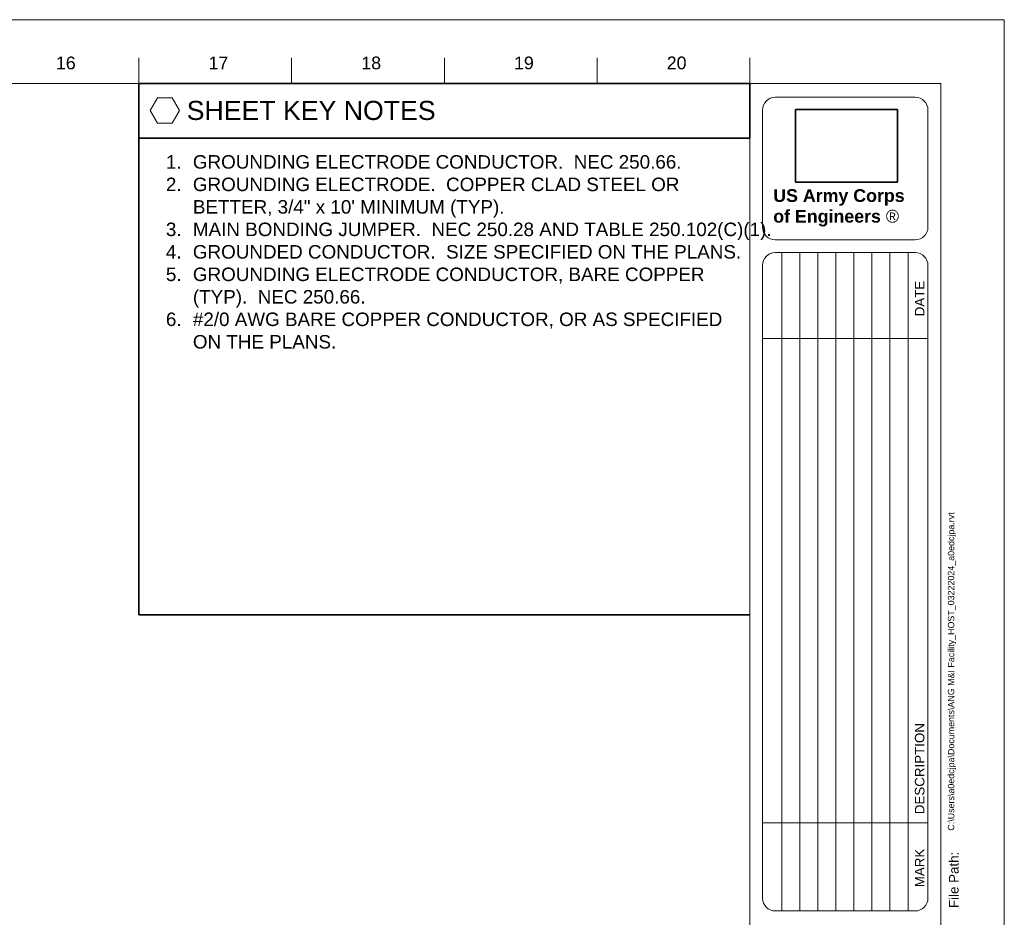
# Paper-space layout 'E-301 Details' of a CAD drawing. Header units: inches. Extents: x 0 to 34, y 0 to 22.
# Tile 3 of 3: x 24.3 to 34, y 13.2 to 22. Entities that reach past the tile are written whole.
import ezdxf

# ---------------------------------------------------------------- set-up
doc = ezdxf.new("R2010")
doc.units = ezdxf.units.IN
doc.header["$MEASUREMENT"] = 0
for name, color, linetype, lineweight in [('E-ARIAL-TEXT', 7, 'Continuous', 25), ('G-ANNO-NOTE', 7, 'Continuous', 35), ('G-ANNO-REFR', 7, 'Continuous', 35), ('G-ANNO-TTLB', 7, 'Continuous', 9)]:
    doc.layers.add(name, color=color, linetype=linetype, lineweight=lineweight)
doc.styles.add('Arial', font='arial.ttf', dxfattribs={"height": 0.125})
doc.styles.add('Arial_1', font='arial.ttf', dxfattribs={"height": 8.999999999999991})
doc.styles.add('Arial_2', font='arial.ttf', dxfattribs={"height": 1.499999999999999})
doc.styles.add('Arial_B', font='arialbd.ttf', dxfattribs={"height": 0.125})
picture_1 = doc.add_image_def('image1.jpg', size_in_pixel=(504, 360))

# ---------------------------------------------------------------- blocks, each defined once
blk = doc.blocks.new('ANSI D_USACE - Border-488998-Unnamed')
at = {"layer": 'G-ANNO-TTLB'}
for p, q in [((34.0117864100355, 21.88676214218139), (0.01249999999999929, 21.88676214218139)), ((34.0117864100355, -0.1132378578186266), (34.0117864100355, 21.88676214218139)), ((25.51178669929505, 21.26176214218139), (25.51178669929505, 21.51176214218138)), ((27.01178669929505, 21.26176214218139), (27.01178669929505, 21.51176214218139)), ((28.51178669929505, 21.26176214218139), (28.51178669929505, 21.51176214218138)), ((30.01178669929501, 21.26176214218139), (30.01178669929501, 21.51176214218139)), ((31.51178669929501, 21.26176214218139), (31.51178669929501, 21.51176214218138)), ((1.511786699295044, 21.26176214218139), (33.3867864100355, 21.26176214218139)), ((31.51178669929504, 0.2617621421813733), (31.51178669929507, 21.26176214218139)), ((33.3867864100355, 21.26176214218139), (33.3867864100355, 0.2617621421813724)), ((31.76178669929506, 21.125044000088), (33.13678669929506, 21.125044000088)), ((31.63678669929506, 19.850044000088), (31.63678669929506, 21.000044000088)), ((33.26178669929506, 21.000044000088), (33.26178669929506, 19.850044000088)), ((33.13678669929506, 19.725044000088), (31.76178669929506, 19.725044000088)), ((31.76178669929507, 19.60004404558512), (33.13678669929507, 19.60004404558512)), ((31.82650077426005, 13.13676211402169), (31.82650077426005, 19.60004404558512)), ((32.00350773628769, 13.13676211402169), (32.00350773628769, 19.60004404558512)), ((32.18051469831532, 13.13676211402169), (32.18051469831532, 19.60004404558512)), ((32.35752166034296, 13.13676211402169), (32.35752166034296, 19.60004404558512)), ((32.53452862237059, 13.13676211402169), (32.53452862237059, 19.60004404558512)), ((32.71153558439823, 13.13676211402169), (32.71153558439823, 19.60004404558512)), ((32.88854254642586, 13.13676211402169), (32.88854254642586, 19.60004404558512)), ((33.06667049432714, 13.13676211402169), (33.06667049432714, 19.60004404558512)), ((31.63678669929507, 19.47504404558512), (31.63678669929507, 13.2617621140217)), ((33.26178669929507, 13.2617621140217), (33.26178669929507, 19.47504404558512)), ((33.26178669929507, 18.75785589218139), (31.63678669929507, 18.7578558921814)), ((33.26178669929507, 14.00164761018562), (31.63678669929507, 14.00164761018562)), ((31.76178669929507, 13.13676211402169), (33.13678669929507, 13.13676211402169))]:
    blk.add_line(p, q, dxfattribs=at)
for centre, radius, start, end in [((31.76178669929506, 21.000044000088), 0.1250000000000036, 90, 180), ((33.13678669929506, 21.000044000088), 0.1250000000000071, 0, 90), ((31.76178669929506, 19.850044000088), 0.1249999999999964, 180, 269.9999999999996), ((33.13678669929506, 19.850044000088), 0.1250000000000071, 269.9999999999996, 0), ((31.76178669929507, 19.47504404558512), 0.125, 90, 180), ((33.13678669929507, 19.47504404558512), 0.125, 0, 90), ((31.76178669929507, 13.2617621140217), 0.125, 180, 269.9999999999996), ((33.13678669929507, 13.2617621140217), 0.125, 269.9999999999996, 0)]:
    blk.add_arc(centre, radius, start, end, dxfattribs=at)
at = {"layer": 'G-ANNO-TTLB', "lineweight": 211, "char_height": 0.125, "attachment_point": 1}
for s, insert, width, style in [('16', (24.69608447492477, 21.52496729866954), 0.2335625, 'Arial'), ('17', (26.19592266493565, 21.52496729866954), 0.2335624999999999, 'Arial'), ('18', (27.69604448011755, 21.52496729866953), 0.2335624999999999, 'Arial'), ('19', (29.19604448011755, 21.52496729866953), 0.2335624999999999, 'Arial'), ('20', (30.69604448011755, 21.52496729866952), 0.2335624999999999, 'Arial'), ('US Army Corps ', (31.74219618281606, 20.22272947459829), 1.603375, 'Arial_B'), ('of Engineers ', (31.74219618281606, 20.01960447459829), 1.34140625, 'Arial_B'), ('® ', (32.84896701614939, 20.01960447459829), 0.214625, 'Arial')]:
    blk.add_mtext(s, dxfattribs=dict(at, insert=insert, width=width, style=style))
at = {"layer": 'G-ANNO-TTLB', "lineweight": 13, "char_height": 0.09374999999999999, "attachment_point": 1, "rotation": 90, "style": 'Arial_1'}
for s, insert, width in [('DATE', (33.13334476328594, 18.97482085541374), 0.42925), ('DESCRIPTION', (33.13334476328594, 14.0863045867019), 1.09521875), ('MARK', (33.13334476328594, 13.36953174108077), 0.4671249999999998), ('File Path:', (33.46909580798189, 13.16466429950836), 0.6722812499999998)]:
    blk.add_mtext(s, dxfattribs=dict(at, insert=insert, width=width))
blk = doc.blocks.new('KET NOTE')
at = {"layer": 'G-ANNO-NOTE', "lineweight": 20}
for p, q in [((25.66424658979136, 21.21956818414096), (25.59206613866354, 21.09456818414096)), ((25.808607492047, 21.21956818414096), (25.66424658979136, 21.21956818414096)), ((25.808607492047, 21.21956818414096), (25.88078794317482, 21.09456818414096)), ((25.59206613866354, 21.09456818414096), (25.66424658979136, 20.96956818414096)), ((25.88078794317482, 21.09456818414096), (25.808607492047, 20.96956818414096)), ((25.66424658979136, 20.96956818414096), (25.808607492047, 20.96956818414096))]:
    blk.add_line(p, q, dxfattribs=at)

psp = doc.layouts.new('E-301 Details')

# ---------------------------------------------------------------- linework, layer by layer
at = {"layer": 'G-ANNO-NOTE'}
for p, q in [((25.48189104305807, 20.8209060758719), (25.48189104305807, 16.14114754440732)), ((25.48189104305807, 16.14114754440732), (31.48189104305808, 16.14114754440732))]:
    psp.add_line(p, q, dxfattribs=at)
psp.add_lwpolyline([(25.48189104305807, 21.36013834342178), (31.48189104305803, 21.36013834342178), (31.48189104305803, 20.8209060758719), (25.48189104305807, 20.8209060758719)], close=True, dxfattribs=at)

# ---------------------------------------------------------------- block references
at = {"layer": 'E-ARIAL-TEXT'}
psp.add_blockref('KET NOTE', (0, 0), dxfattribs=at)
at = {"layer": 'G-ANNO-TTLB', "lineweight": 13}
psp.add_blockref('ANSI D_USACE - Border-488998-Unnamed', (-0.02989565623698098, 0.09837620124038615), dxfattribs=at)

# ---------------------------------------------------------------- texts
at = {"layer": 'G-ANNO-NOTE', "insert": (25.95089013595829, 21.1882705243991), "char_height": 0.1875, "attachment_point": 1, "style": 'Arial'}
psp.add_mtext_dynamic_manual_height_columns('\\pxt1;SHEET KEY NOTES', width=4.605343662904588, gutter_width=0.625, heights=[0.2438606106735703], dxfattribs=at)
at = {"layer": 'G-ANNO-NOTE', "lineweight": -3, "insert": (25.48189104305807, 20.6552500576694), "char_height": 0.1324244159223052, "attachment_point": 1, "style": 'Arial'}
psp.add_mtext_dynamic_manual_height_columns('\\pxi-2,l4,t4;1.^IGROUNDING ELECTRODE CONDUCTOR.  NEC 250.66.\\P2.^IGROUNDING ELECTRODE.  COPPER CLAD STEEL OR BETTER, 3/4" x 10\' MINIMUM (TYP).\\P3.^IMAIN BONDING JUMPER.  NEC 250.28 AND TABLE 250.102(C)(1).\\P4.^IGROUNDED CONDUCTOR.  SIZE SPECIFIED ON THE PLANS.\\P5.^IGROUNDING ELECTRODE CONDUCTOR, BARE COPPER (TYP).  NEC 250.66.\\P6.^I#2/0 AWG BARE COPPER CONDUCTOR, OR AS SPECIFIED ON THE PLANS.', width=5.881876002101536, gutter_width=0.001589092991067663, heights=[2.948511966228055], dxfattribs=at)
at = {"layer": 'G-ANNO-TTLB', "lineweight": 13, "insert": (33.42751682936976, 14.02332997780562), "char_height": 0.0625, "width": 3.731802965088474, "attachment_point": 1, "rotation": 90, "line_spacing_factor": 0.9417779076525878, "style": 'Arial_2'}
psp.add_mtext('C:\\\\Users\\\\a0edcjpa\\\\Documents\\\\ANG M&I Facility_HOST_03222024_a0edcjpa.rvt', dxfattribs=at)

# ---------------------------------------------------------------- pictures from other files: only their frames are drawn
at = {"layer": 'G-ANNO-REFR'}
image = psp.add_image(picture_1, insert=(31.93117589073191, 20.39001952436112), size_in_units=(1, 0.7142857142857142), dxfattribs=at)
image.dxf.flags = 7

doc.saveas('drawing.dxf')
